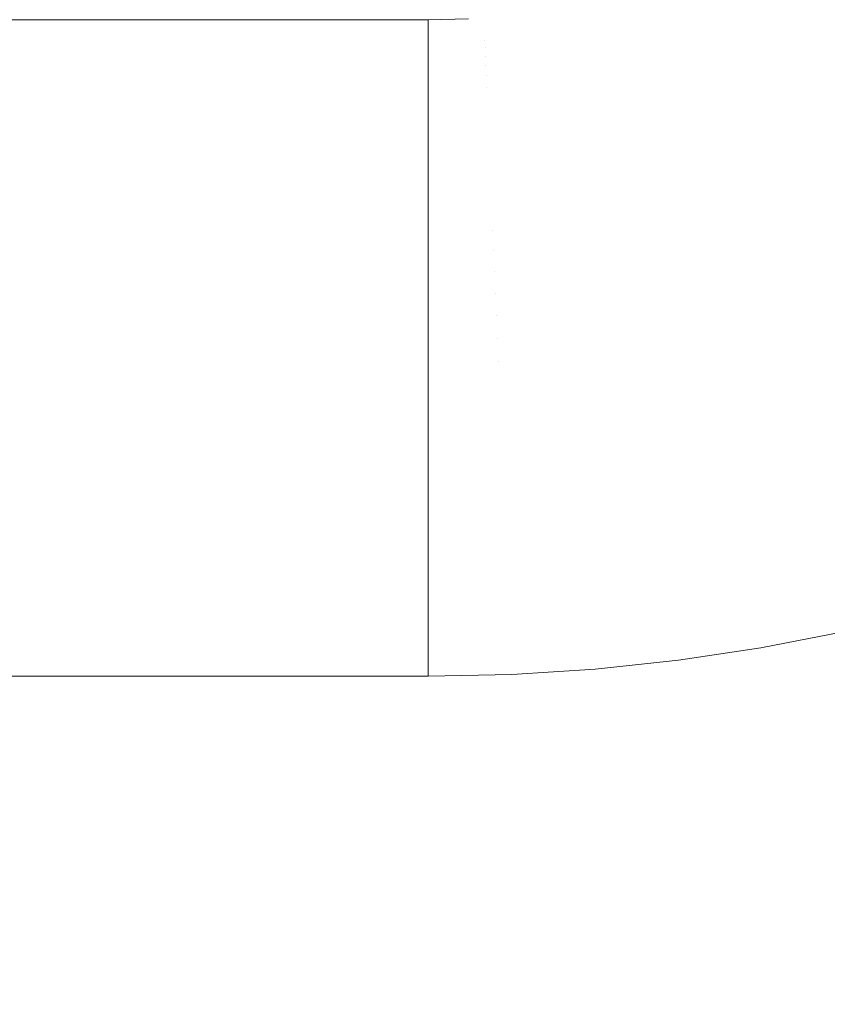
# Model space of a CAD drawing. Header units: centimetres. Extents: x -26 to 27.3, y -25.3 to -23.5.
# Tile 117 of 200: x 9.147 to 9.27, y -25.11 to -24.96. Entities that reach past the tile are written whole.
import ezdxf

# ---------------------------------------------------------------- set-up
doc = ezdxf.new("R2010")
doc.units = ezdxf.units.CM
doc.header["$LTSCALE"] = 2.54
doc.layers.add('Lucido design-1', color=7, linetype='Continuous')

# ---------------------------------------------------------------- blocks, each defined once
blk = doc.blocks.new('Gruppo-4-1')
at = {"color": 7, "linetype": 'Continuous', "lineweight": 9}
for points in [[(-25.89065, -23.55989, -349.28267), (-25.89065, -25.15989, -349.28267), (27.20935, -25.15989, -349.28267), (27.20935, -23.55989, -349.28267)], [(9.20935, -24.95989, -349.98267), (-7.89065, -24.95989, -349.98267), (-7.89065, -24.95989, -349.78267), (9.20935, -24.95989, -349.78267)]]:
    blk.add_3dface(points, dxfattribs=at)
for points, invisible_edges in [([(9.27002, -24.95797, -350.01984), (9.26155, -24.96037, -350.01984), (9.2612, -24.95899, -350.01607), (9.2696, -24.95661, -350.01607)], 15), ([(9.2522, -24.95869, -350.00838), (9.24372, -24.96033, -350.00838), (9.24356, -24.95938, -350.00448), (9.252, -24.95775, -350.00448)], 15), ([(9.2612, -24.95899, -350.01607), (9.2527, -24.96101, -350.01607), (9.25243, -24.95977, -350.01225), (9.26088, -24.95777, -350.01225)], 15), ([(9.27048, -24.95948, -350.02356), (9.26195, -24.9619, -350.02356), (9.26155, -24.96037, -350.01984), (9.27002, -24.95797, -350.01984)], 15), ([(-7.89065, -24.95991, -349.98464), (-7.89065, -24.95989, -349.98267), (9.20935, -24.95989, -349.98267), (9.20935, -24.95991, -349.98464)], 8), ([(9.20935, -24.95989, -349.78212), (9.20935, -24.95989, -349.78267), (-7.89065, -24.95989, -349.78267), (-7.89065, -24.95989, -349.78212)], 8), ([(9.20935, -24.95991, -349.98464), (9.20935, -24.96, -349.98703), (-7.89065, -24.96, -349.98703), (-7.89065, -24.95991, -349.98464)], 10), ([(9.21784, -24.95973, -349.98464), (9.20935, -24.95991, -349.98464), (9.20935, -24.95989, -349.98267), (9.2155, -24.95976, -349.98267)], 9), ([(9.20935, -24.96, -349.98703), (9.20935, -24.95991, -349.98464), (9.21784, -24.95973, -349.98464), (9.21785, -24.95989, -349.98863)], 14), ([(9.21785, -24.95989, -349.98863), (9.20935, -24.96007, -349.98863), (9.20935, -24.96, -349.98703)], 9), ([(9.20935, -24.96029, -349.99138), (9.20935, -24.96007, -349.98863), (9.21785, -24.95989, -349.98863), (9.21786, -24.9602, -349.99261)], 14), ([(9.22636, -24.95966, -349.99261), (9.21786, -24.9602, -349.99261), (9.21785, -24.95989, -349.98863), (9.22633, -24.95934, -349.98863)], 15), ([(9.2264, -24.96014, -349.99659), (9.21788, -24.96068, -349.99659), (9.21786, -24.9602, -349.99261), (9.22636, -24.95966, -349.99261)], 15), ([(9.23488, -24.95923, -349.99659), (9.2264, -24.96014, -349.99659), (9.22636, -24.95966, -349.99261), (9.23482, -24.95876, -349.99261)], 15), ([(9.23496, -24.95987, -350.00054), (9.22645, -24.96077, -350.00054), (9.2264, -24.96014, -349.99659), (9.23488, -24.95923, -349.99659)], 15), ([(9.23506, -24.96066, -350.00448), (9.22652, -24.96157, -350.00448), (9.22645, -24.96077, -350.00054), (9.23496, -24.95987, -350.00054)], 15), ([(9.24356, -24.95938, -350.00448), (9.23506, -24.96066, -350.00448), (9.23496, -24.95987, -350.00054), (9.24343, -24.9586, -350.00054)], 15), ([(9.24372, -24.96033, -350.00838), (9.23518, -24.9616, -350.00838), (9.23506, -24.96066, -350.00448), (9.24356, -24.95938, -350.00448)], 15), ([(9.25243, -24.95977, -350.01225), (9.24391, -24.96142, -350.01225), (9.24372, -24.96033, -350.00838), (9.2522, -24.95869, -350.00838)], 15), ([(9.2527, -24.96101, -350.01607), (9.24412, -24.96267, -350.01607), (9.24391, -24.96142, -350.01225), (9.25243, -24.95977, -350.01225)], 15), ([(9.26155, -24.96037, -350.01984), (9.253, -24.96241, -350.01984), (9.2527, -24.96101, -350.01607), (9.2612, -24.95899, -350.01607)], 15), ([(9.27098, -24.96113, -350.02722), (9.26239, -24.96357, -350.02722), (9.26195, -24.9619, -350.02356), (9.27048, -24.95948, -350.02356)], 15), ([(-7.89065, -24.96007, -349.98863), (-7.89065, -24.96, -349.98703), (9.20935, -24.96, -349.98703), (9.20935, -24.96007, -349.98863)], 10), ([(9.20935, -24.96007, -349.98863), (9.20935, -24.96029, -349.99138), (-7.89065, -24.96029, -349.99138), (-7.89065, -24.96007, -349.98863)], 10), ([(-7.89065, -24.96038, -349.99261), (-7.89065, -24.96029, -349.99138), (9.20935, -24.96029, -349.99138), (9.20935, -24.96038, -349.99261)], 10), ([(9.20935, -24.96038, -349.99261), (9.20935, -24.96076, -349.99572), (-7.89065, -24.96076, -349.99572), (-7.89065, -24.96038, -349.99261)], 10), ([(-7.89065, -24.96086, -349.99659), (-7.89065, -24.96076, -349.99572), (9.20935, -24.96076, -349.99572), (9.20935, -24.96086, -349.99659)], 10), ([(9.20935, -24.96086, -349.99659), (9.20935, -24.96142, -350.00003), (-7.89065, -24.96142, -350.00003), (-7.89065, -24.96086, -349.99659)], 10), ([(-7.89065, -24.9615, -350.00054), (-7.89065, -24.96142, -350.00003), (9.20935, -24.96142, -350.00003), (9.20935, -24.9615, -350.00054)], 10), ([(9.20935, -24.9615, -350.00054), (9.20935, -24.96226, -350.00431), (-7.89065, -24.96226, -350.00431), (-7.89065, -24.9615, -350.00054)], 10), ([(9.21786, -24.9602, -349.99261), (9.20935, -24.96038, -349.99261), (9.20935, -24.96029, -349.99138)], 9), ([(9.20935, -24.96076, -349.99572), (9.20935, -24.96038, -349.99261), (9.21786, -24.9602, -349.99261), (9.21788, -24.96068, -349.99659)], 14), ([(9.21788, -24.96068, -349.99659), (9.20935, -24.96086, -349.99659), (9.20935, -24.96076, -349.99572)], 9), ([(9.20935, -24.96142, -350.00003), (9.20935, -24.96086, -349.99659), (9.21788, -24.96068, -349.99659), (9.21791, -24.96132, -350.00054)], 14), ([(9.21791, -24.96132, -350.00054), (9.20935, -24.9615, -350.00054), (9.20935, -24.96142, -350.00003)], 9), ([(9.20935, -24.96226, -350.00431), (9.20935, -24.9615, -350.00054), (9.21791, -24.96132, -350.00054), (9.21794, -24.96211, -350.00448)], 14), ([(9.22645, -24.96077, -350.00054), (9.21791, -24.96132, -350.00054), (9.21788, -24.96068, -349.99659), (9.2264, -24.96014, -349.99659)], 15), ([(9.22652, -24.96157, -350.00448), (9.21794, -24.96211, -350.00448), (9.21791, -24.96132, -350.00054), (9.22645, -24.96077, -350.00054)], 15), ([(9.23518, -24.9616, -350.00838), (9.2266, -24.96252, -350.00838), (9.22652, -24.96157, -350.00448), (9.23506, -24.96066, -350.00448)], 15), ([(9.24391, -24.96142, -350.01225), (9.23532, -24.96271, -350.01225), (9.23518, -24.9616, -350.00838), (9.24372, -24.96033, -350.00838)], 15), ([(9.24412, -24.96267, -350.01607), (9.23549, -24.96397, -350.01607), (9.23532, -24.96271, -350.01225), (9.24391, -24.96142, -350.01225)], 15), ([(9.253, -24.96241, -350.01984), (9.24436, -24.96408, -350.01984), (9.24412, -24.96267, -350.01607), (9.2527, -24.96101, -350.01607)], 15), ([(9.26195, -24.9619, -350.02356), (9.25333, -24.96395, -350.02356), (9.253, -24.96241, -350.01984), (9.26155, -24.96037, -350.01984)], 15), ([(9.27153, -24.96293, -350.0308), (9.26286, -24.96538, -350.0308), (9.26239, -24.96357, -350.02722), (9.27098, -24.96113, -350.02722)], 15), ([(-7.89065, -24.9623, -350.00448), (-7.89065, -24.96226, -350.00431), (9.20935, -24.96226, -350.00431), (9.20935, -24.9623, -350.00448)], 10), ([(-7.89065, -24.96325, -350.00838), (-7.89065, -24.9623, -350.00448), (9.20935, -24.9623, -350.00448), (9.20935, -24.96325, -350.00838)], 10), ([(9.21794, -24.96211, -350.00448), (9.20935, -24.9623, -350.00448), (9.20935, -24.96226, -350.00431)], 9), ([(9.21798, -24.96307, -350.00838), (9.20935, -24.96325, -350.00838), (9.20935, -24.9623, -350.00448), (9.21794, -24.96211, -350.00448)], 13), ([(9.2266, -24.96252, -350.00838), (9.21798, -24.96307, -350.00838), (9.21794, -24.96211, -350.00448), (9.22652, -24.96157, -350.00448)], 15), ([(9.22669, -24.96363, -350.01225), (9.21803, -24.96418, -350.01225), (9.21798, -24.96307, -350.00838), (9.2266, -24.96252, -350.00838)], 15), ([(9.23532, -24.96271, -350.01225), (9.22669, -24.96363, -350.01225), (9.2266, -24.96252, -350.00838), (9.23518, -24.9616, -350.00838)], 15), ([(9.23549, -24.96397, -350.01607), (9.2268, -24.96489, -350.01607), (9.22669, -24.96363, -350.01225), (9.23532, -24.96271, -350.01225)], 15), ([(9.24436, -24.96408, -350.01984), (9.23567, -24.96538, -350.01984), (9.23549, -24.96397, -350.01607), (9.24412, -24.96267, -350.01607)], 15), ([(9.25333, -24.96395, -350.02356), (9.24463, -24.96563, -350.02356), (9.24436, -24.96408, -350.01984), (9.253, -24.96241, -350.01984)], 15), ([(9.26239, -24.96357, -350.02722), (9.25369, -24.96564, -350.02722), (9.25333, -24.96395, -350.02356), (9.26195, -24.9619, -350.02356)], 15), ([(9.27212, -24.96486, -350.03431), (9.26337, -24.96734, -350.03431), (9.26286, -24.96538, -350.0308), (9.27153, -24.96293, -350.0308)], 15), ([(9.20935, -24.96325, -350.00838), (9.20935, -24.9633, -350.00855), (-7.89065, -24.9633, -350.00855), (-7.89065, -24.96325, -350.00838)], 10), ([(-7.89065, -24.96436, -350.01225), (-7.89065, -24.9633, -350.00855), (9.20935, -24.9633, -350.00855), (9.20935, -24.96436, -350.01225)], 10), ([(9.20935, -24.96436, -350.01225), (9.20935, -24.96452, -350.01273), (-7.89065, -24.96452, -350.01273), (-7.89065, -24.96436, -350.01225)], 10), ([(9.21798, -24.96307, -350.00838), (9.21803, -24.96418, -350.01225), (9.20935, -24.96436, -350.01225), (9.20935, -24.9633, -350.00855)], 11), ([(9.20935, -24.9633, -350.00855), (9.20935, -24.96325, -350.00838), (9.21798, -24.96307, -350.00838)], 10), ([(9.21803, -24.96418, -350.01225), (9.21809, -24.96545, -350.01607), (9.20935, -24.96563, -350.01607), (9.20935, -24.96452, -350.01273)], 11), ([(9.20935, -24.96452, -350.01273), (9.20935, -24.96436, -350.01225), (9.21803, -24.96418, -350.01225)], 10), ([(9.2268, -24.96489, -350.01607), (9.21809, -24.96545, -350.01607), (9.21803, -24.96418, -350.01225), (9.22669, -24.96363, -350.01225)], 15), ([(9.23567, -24.96538, -350.01984), (9.22692, -24.96631, -350.01984), (9.2268, -24.96489, -350.01607), (9.23549, -24.96397, -350.01607)], 15), ([(9.24463, -24.96563, -350.02356), (9.23587, -24.96694, -350.02356), (9.23567, -24.96538, -350.01984), (9.24436, -24.96408, -350.01984)], 15), ([(9.25369, -24.96564, -350.02722), (9.24492, -24.96733, -350.02722), (9.24463, -24.96563, -350.02356), (9.25333, -24.96395, -350.02356)], 15), ([(9.26286, -24.96538, -350.0308), (9.25409, -24.96747, -350.0308), (9.25369, -24.96564, -350.02722), (9.26239, -24.96357, -350.02722)], 15), ([(-7.89065, -24.96563, -350.01607), (-7.89065, -24.96452, -350.01273), (9.20935, -24.96452, -350.01273), (9.20935, -24.96563, -350.01607)], 10), ([(9.20935, -24.96563, -350.01607), (9.20935, -24.96593, -350.01686), (-7.89065, -24.96593, -350.01686), (-7.89065, -24.96563, -350.01607)], 10), ([(-7.89065, -24.96706, -350.01984), (-7.89065, -24.96593, -350.01686), (9.20935, -24.96593, -350.01686), (9.20935, -24.96706, -350.01984)], 10), ([(9.21809, -24.96545, -350.01607), (9.21815, -24.96687, -350.01984), (9.20935, -24.96706, -350.01984), (9.20935, -24.96593, -350.01686)], 11), ([(9.20935, -24.96593, -350.01686), (9.20935, -24.96563, -350.01607), (9.21809, -24.96545, -350.01607)], 10), ([(9.22692, -24.96631, -350.01984), (9.21815, -24.96687, -350.01984), (9.21809, -24.96545, -350.01607), (9.2268, -24.96489, -350.01607)], 15), ([(9.23587, -24.96694, -350.02356), (9.22706, -24.96788, -350.02356), (9.22692, -24.96631, -350.01984), (9.23567, -24.96538, -350.01984)], 15), ([(9.24492, -24.96733, -350.02722), (9.23609, -24.96865, -350.02722), (9.23587, -24.96694, -350.02356), (9.24463, -24.96563, -350.02356)], 15), ([(9.25409, -24.96747, -350.0308), (9.24524, -24.96918, -350.0308), (9.24492, -24.96733, -350.02722), (9.25369, -24.96564, -350.02722)], 15), ([(9.26337, -24.96734, -350.03431), (9.25452, -24.96944, -350.03431), (9.25409, -24.96747, -350.0308), (9.26286, -24.96538, -350.0308)], 15), ([(9.27276, -24.96693, -350.03774), (9.26391, -24.96943, -350.03774), (9.26337, -24.96734, -350.03431), (9.27212, -24.96486, -350.03431)], 15), ([(9.20935, -24.96706, -350.01984), (9.20935, -24.96752, -350.02093), (-7.89065, -24.96752, -350.02093), (-7.89065, -24.96706, -350.01984)], 10), ([(9.21815, -24.96687, -350.01984), (9.21821, -24.96844, -350.02356), (9.20935, -24.96863, -350.02356), (9.20935, -24.96752, -350.02093)], 11), ([(9.20935, -24.96752, -350.02093), (9.20935, -24.96706, -350.01984), (9.21815, -24.96687, -350.01984)], 10), ([(9.22706, -24.96788, -350.02356), (9.21821, -24.96844, -350.02356), (9.21815, -24.96687, -350.01984), (9.22692, -24.96631, -350.01984)], 15), ([(9.23609, -24.96865, -350.02722), (9.2272, -24.9696, -350.02722), (9.22706, -24.96788, -350.02356), (9.23587, -24.96694, -350.02356)], 15), ([(9.24524, -24.96918, -350.0308), (9.23632, -24.97051, -350.0308), (9.23609, -24.96865, -350.02722), (9.24492, -24.96733, -350.02722)], 15), ([(9.25452, -24.96944, -350.03431), (9.24558, -24.97117, -350.03431), (9.24524, -24.96918, -350.0308), (9.25409, -24.96747, -350.0308)], 15), ([(9.26391, -24.96943, -350.03774), (9.25497, -24.97156, -350.03774), (9.25452, -24.96944, -350.03431), (9.26337, -24.96734, -350.03431)], 15), ([(9.27343, -24.96913, -350.04108), (9.26449, -24.97166, -350.04108), (9.26391, -24.96943, -350.03774), (9.27276, -24.96693, -350.03774)], 15), ([(-7.89065, -24.96863, -350.02356), (-7.89065, -24.96752, -350.02093), (9.20935, -24.96752, -350.02093), (9.20935, -24.96863, -350.02356)], 10), ([(9.20935, -24.96863, -350.02356), (9.20935, -24.96927, -350.02492), (-7.89065, -24.96927, -350.02492), (-7.89065, -24.96863, -350.02356)], 10), ([(9.21821, -24.96844, -350.02356), (9.21829, -24.97017, -350.02722), (9.20935, -24.97036, -350.02722), (9.20935, -24.96927, -350.02492)], 11), ([(9.20935, -24.96927, -350.02492), (9.20935, -24.96863, -350.02356), (9.21821, -24.96844, -350.02356)], 10), ([(9.2272, -24.9696, -350.02722), (9.21829, -24.97017, -350.02722), (9.21821, -24.96844, -350.02356), (9.22706, -24.96788, -350.02356)], 15), ([(9.23632, -24.97051, -350.0308), (9.22736, -24.97147, -350.0308), (9.2272, -24.9696, -350.02722), (9.23609, -24.96865, -350.02722)], 15), ([(-7.89065, -24.97036, -350.02722), (-7.89065, -24.96927, -350.02492), (9.20935, -24.96927, -350.02492), (9.20935, -24.97036, -350.02722)], 10), ([(9.20935, -24.97036, -350.02722), (9.20935, -24.9712, -350.02883), (-7.89065, -24.9712, -350.02883), (-7.89065, -24.97036, -350.02722)], 10), ([(9.21829, -24.97017, -350.02722), (9.21837, -24.97204, -350.0308), (9.20935, -24.97223, -350.0308), (9.20935, -24.9712, -350.02883)], 11), ([(9.20935, -24.9712, -350.02883), (9.20935, -24.97036, -350.02722), (9.21829, -24.97017, -350.02722)], 10), ([(9.22736, -24.97147, -350.0308), (9.21837, -24.97204, -350.0308), (9.21829, -24.97017, -350.02722), (9.2272, -24.9696, -350.02722)], 15), ([(9.24558, -24.97117, -350.03431), (9.23658, -24.97252, -350.03431), (9.23632, -24.97051, -350.0308), (9.24524, -24.96918, -350.0308)], 15), ([(9.25497, -24.97156, -350.03774), (9.24595, -24.97331, -350.03774), (9.24558, -24.97117, -350.03431), (9.25452, -24.96944, -350.03431)], 15), ([(9.26449, -24.97166, -350.04108), (9.25546, -24.97381, -350.04108), (9.25497, -24.97156, -350.03774), (9.26391, -24.96943, -350.03774)], 15), ([(9.27416, -24.9715, -350.04438), (9.26512, -24.97406, -350.04438), (9.26449, -24.97166, -350.04108), (9.27343, -24.96913, -350.04108)], 15), ([(-7.89065, -24.97223, -350.0308), (-7.89065, -24.9712, -350.02883), (9.20935, -24.9712, -350.02883), (9.20935, -24.97223, -350.0308)], 10), ([(9.22753, -24.97348, -350.03431), (9.21845, -24.97406, -350.03431), (9.21837, -24.97204, -350.0308), (9.22736, -24.97147, -350.0308)], 15), ([(9.23658, -24.97252, -350.03431), (9.22753, -24.97348, -350.03431), (9.22736, -24.97147, -350.0308), (9.23632, -24.97051, -350.0308)], 15), ([(9.24595, -24.97331, -350.03774), (9.23686, -24.97467, -350.03774), (9.23658, -24.97252, -350.03431), (9.24558, -24.97117, -350.03431)], 15), ([(9.25546, -24.97381, -350.04108), (9.24634, -24.97558, -350.04108), (9.24595, -24.97331, -350.03774), (9.25497, -24.97156, -350.03774)], 15), ([(9.26512, -24.97406, -350.04438), (9.25598, -24.97623, -350.04438), (9.25546, -24.97381, -350.04108), (9.26449, -24.97166, -350.04108)], 15), ([(9.27491, -24.97396, -350.04753), (9.26577, -24.97655, -350.04753), (9.26512, -24.97406, -350.04438), (9.27416, -24.9715, -350.04438)], 15), ([(9.20935, -24.97223, -350.0308), (9.20935, -24.9733, -350.03266), (-7.89065, -24.9733, -350.03266), (-7.89065, -24.97223, -350.0308)], 10), ([(-7.89065, -24.97426, -350.03431), (-7.89065, -24.9733, -350.03266), (9.20935, -24.9733, -350.03266), (9.20935, -24.97426, -350.03431)], 10), ([(9.20935, -24.9733, -350.03266), (9.20935, -24.97223, -350.0308), (9.21837, -24.97204, -350.0308), (9.21845, -24.97406, -350.03431)], 14), ([(9.21845, -24.97406, -350.03431), (9.20935, -24.97426, -350.03431), (9.20935, -24.9733, -350.03266)], 9), ([(9.22772, -24.97564, -350.03774), (9.21854, -24.97623, -350.03774), (9.21845, -24.97406, -350.03431), (9.22753, -24.97348, -350.03431)], 15), ([(9.23686, -24.97467, -350.03774), (9.22772, -24.97564, -350.03774), (9.22753, -24.97348, -350.03431), (9.23658, -24.97252, -350.03431)], 15), ([(9.24634, -24.97558, -350.04108), (9.23715, -24.97695, -350.04108), (9.23686, -24.97467, -350.03774), (9.24595, -24.97331, -350.03774)], 15), ([(9.20935, -24.97426, -350.03431), (9.20935, -24.97557, -350.03639), (-7.89065, -24.97557, -350.03639), (-7.89065, -24.97426, -350.03431)], 10), ([(9.20935, -24.97557, -350.03639), (9.20935, -24.97426, -350.03431), (9.21845, -24.97406, -350.03431), (9.21854, -24.97623, -350.03774)], 14), ([(9.23715, -24.97695, -350.04108), (9.22791, -24.97794, -350.04108), (9.22772, -24.97564, -350.03774), (9.23686, -24.97467, -350.03774)], 15), ([(9.25598, -24.97623, -350.04438), (9.24676, -24.97802, -350.04438), (9.24634, -24.97558, -350.04108), (9.25546, -24.97381, -350.04108)], 15), ([(9.26577, -24.97655, -350.04753), (9.25652, -24.97875, -350.04753), (9.25598, -24.97623, -350.04438), (9.26512, -24.97406, -350.04438)], 15), ([(9.2757, -24.97655, -350.05057), (9.26645, -24.97917, -350.05057), (9.26577, -24.97655, -350.04753), (9.27491, -24.97396, -350.04753)], 15), ([(-7.89065, -24.97642, -350.03774), (-7.89065, -24.97557, -350.03639), (9.20935, -24.97557, -350.03639), (9.20935, -24.97642, -350.03774)], 10), ([(9.20935, -24.97642, -350.03774), (9.20935, -24.97799, -350.04001), (-7.89065, -24.97799, -350.04001), (-7.89065, -24.97642, -350.03774)], 10), ([(9.21854, -24.97623, -350.03774), (9.20935, -24.97642, -350.03774), (9.20935, -24.97557, -350.03639)], 9), ([(9.20935, -24.97799, -350.04001), (9.20935, -24.97642, -350.03774), (9.21854, -24.97623, -350.03774), (9.21864, -24.97853, -350.04108)], 14), ([(9.22791, -24.97794, -350.04108), (9.21864, -24.97853, -350.04108), (9.21854, -24.97623, -350.03774), (9.22772, -24.97564, -350.03774)], 15), ([(9.24676, -24.97802, -350.04438), (9.23746, -24.97941, -350.04438), (9.23715, -24.97695, -350.04108), (9.24634, -24.97558, -350.04108)], 15), ([(9.25652, -24.97875, -350.04753), (9.24719, -24.98056, -350.04753), (9.24676, -24.97802, -350.04438), (9.25598, -24.97623, -350.04438)], 15), ([(-7.89065, -24.97872, -350.04108), (-7.89065, -24.97799, -350.04001), (9.20935, -24.97799, -350.04001), (9.20935, -24.97872, -350.04108)], 10), ([(9.21864, -24.97853, -350.04108), (9.20935, -24.97872, -350.04108), (9.20935, -24.97799, -350.04001)], 9), ([(9.22812, -24.9804, -350.04438), (9.21875, -24.981, -350.04438), (9.21864, -24.97853, -350.04108), (9.22791, -24.97794, -350.04108)], 15), ([(9.23746, -24.97941, -350.04438), (9.22812, -24.9804, -350.04438), (9.22791, -24.97794, -350.04108), (9.23715, -24.97695, -350.04108)], 15), ([(9.26645, -24.97917, -350.05057), (9.25709, -24.98139, -350.05057), (9.25652, -24.97875, -350.04753), (9.26577, -24.97655, -350.04753)], 15), ([(9.27653, -24.97925, -350.05351), (9.26716, -24.9819, -350.05351), (9.26645, -24.97917, -350.05057), (9.2757, -24.97655, -350.05057)], 15), ([(9.20935, -24.97872, -350.04108), (9.20935, -24.98057, -350.04353), (-7.89065, -24.98057, -350.04353), (-7.89065, -24.97872, -350.04108)], 10), ([(9.20935, -24.98057, -350.04353), (9.20935, -24.97872, -350.04108), (9.21864, -24.97853, -350.04108), (9.21875, -24.981, -350.04438)], 14), ([(9.23779, -24.98196, -350.04753), (9.22834, -24.98297, -350.04753), (9.22812, -24.9804, -350.04438), (9.23746, -24.97941, -350.04438)], 15), ([(9.24719, -24.98056, -350.04753), (9.23779, -24.98196, -350.04753), (9.23746, -24.97941, -350.04438), (9.24676, -24.97802, -350.04438)], 15), ([(9.25709, -24.98139, -350.05057), (9.24765, -24.98322, -350.05057), (9.24719, -24.98056, -350.04753), (9.25652, -24.97875, -350.04753)], 15), ([(9.26716, -24.9819, -350.05351), (9.25769, -24.98416, -350.05351), (9.25709, -24.98139, -350.05057), (9.26645, -24.97917, -350.05057)], 15), ([(9.2774, -24.98207, -350.05633), (9.2679, -24.98476, -350.05633), (9.26716, -24.9819, -350.05351), (9.27653, -24.97925, -350.05351)], 15), ([(-7.89065, -24.9812, -350.04438), (-7.89065, -24.98057, -350.04353), (9.20935, -24.98057, -350.04353), (9.20935, -24.9812, -350.04438)], 10), ([(9.21875, -24.981, -350.04438), (9.20935, -24.9812, -350.04438), (9.20935, -24.98057, -350.04353)], 9), ([(9.22834, -24.98297, -350.04753), (9.21886, -24.98357, -350.04753), (9.21875, -24.981, -350.04438), (9.22812, -24.9804, -350.04438)], 15), ([(9.24765, -24.98322, -350.05057), (9.23813, -24.98464, -350.05057), (9.23779, -24.98196, -350.04753), (9.24719, -24.98056, -350.04753)], 15), ([(9.20935, -24.9812, -350.04438), (9.20935, -24.98329, -350.04694), (-7.89065, -24.98329, -350.04694), (-7.89065, -24.9812, -350.04438)], 10), ([(9.20935, -24.98329, -350.04694), (9.20935, -24.9812, -350.04438), (9.21875, -24.981, -350.04438), (9.21886, -24.98357, -350.04753)], 14), ([(9.23813, -24.98464, -350.05057), (9.22857, -24.98566, -350.05057), (9.22834, -24.98297, -350.04753), (9.23779, -24.98196, -350.04753)], 15), ([(9.25769, -24.98416, -350.05351), (9.24813, -24.98601, -350.05351), (9.24765, -24.98322, -350.05057), (9.25709, -24.98139, -350.05057)], 15), ([(9.2679, -24.98476, -350.05633), (9.25831, -24.98704, -350.05633), (9.25769, -24.98416, -350.05351), (9.26716, -24.9819, -350.05351)], 15), ([(9.27829, -24.985, -350.05903), (9.26868, -24.98772, -350.05903), (9.2679, -24.98476, -350.05633), (9.2774, -24.98207, -350.05633)], 15), ([(-7.89065, -24.98378, -350.04753), (-7.89065, -24.98329, -350.04694), (9.20935, -24.98329, -350.04694), (9.20935, -24.98378, -350.04753)], 10), ([(9.20935, -24.98378, -350.04753), (9.20935, -24.98617, -350.05022), (-7.89065, -24.98617, -350.05022), (-7.89065, -24.98378, -350.04753)], 10), ([(9.21886, -24.98357, -350.04753), (9.20935, -24.98378, -350.04753), (9.20935, -24.98329, -350.04694)], 9), ([(9.20935, -24.98617, -350.05022), (9.20935, -24.98378, -350.04753), (9.21886, -24.98357, -350.04753), (9.21897, -24.98628, -350.05057)], 14), ([(9.22857, -24.98566, -350.05057), (9.21897, -24.98628, -350.05057), (9.21886, -24.98357, -350.04753), (9.22834, -24.98297, -350.04753)], 15), ([(9.24813, -24.98601, -350.05351), (9.23849, -24.98745, -350.05351), (9.23813, -24.98464, -350.05057), (9.24765, -24.98322, -350.05057)], 15), ([(9.23849, -24.98745, -350.05351), (9.22881, -24.98848, -350.05351), (9.22857, -24.98566, -350.05057), (9.23813, -24.98464, -350.05057)], 15), ([(9.25831, -24.98704, -350.05633), (9.24862, -24.98891, -350.05633), (9.24813, -24.98601, -350.05351), (9.25769, -24.98416, -350.05351)], 15), ([(9.26868, -24.98772, -350.05903), (9.25895, -24.99003, -350.05903), (9.25831, -24.98704, -350.05633), (9.2679, -24.98476, -350.05633)], 15), ([(9.27922, -24.98803, -350.0616), (9.26948, -24.99079, -350.0616), (9.26868, -24.98772, -350.05903), (9.27829, -24.985, -350.05903)], 15), ([(-7.89065, -24.98648, -350.05057), (-7.89065, -24.98617, -350.05022), (9.20935, -24.98617, -350.05022), (9.20935, -24.98648, -350.05057)], 10), ([(9.20935, -24.98648, -350.05057), (9.20935, -24.98918, -350.05337), (-7.89065, -24.98918, -350.05337), (-7.89065, -24.98648, -350.05057)], 10), ([(9.21897, -24.98628, -350.05057), (9.20935, -24.98648, -350.05057), (9.20935, -24.98617, -350.05022)], 9), ([(9.20935, -24.98918, -350.05337), (9.20935, -24.98648, -350.05057), (9.21897, -24.98628, -350.05057), (9.21909, -24.9891, -350.05351)], 14), ([(9.22881, -24.98848, -350.05351), (9.21909, -24.9891, -350.05351), (9.21897, -24.98628, -350.05057), (9.22857, -24.98566, -350.05057)], 15), ([(9.24862, -24.98891, -350.05633), (9.23887, -24.99037, -350.05633), (9.23849, -24.98745, -350.05351), (9.24813, -24.98601, -350.05351)], 15), ([(9.22906, -24.99142, -350.05633), (9.21921, -24.99205, -350.05633), (9.21909, -24.9891, -350.05351), (9.22881, -24.98848, -350.05351)], 15), ([(9.23887, -24.99037, -350.05633), (9.22906, -24.99142, -350.05633), (9.22881, -24.98848, -350.05351), (9.23849, -24.98745, -350.05351)], 15), ([(9.25895, -24.99003, -350.05903), (9.24914, -24.99193, -350.05903), (9.24862, -24.98891, -350.05633), (9.25831, -24.98704, -350.05633)], 15), ([(9.26948, -24.99079, -350.0616), (9.25962, -24.99314, -350.0616), (9.25895, -24.99003, -350.05903), (9.26868, -24.98772, -350.05903)], 15), ([(9.28018, -24.99117, -350.06405), (9.2703, -24.99397, -350.06405), (9.26948, -24.99079, -350.0616), (9.27922, -24.98803, -350.0616)], 15), ([(-7.89065, -24.98931, -350.05351), (-7.89065, -24.98918, -350.05337), (9.20935, -24.98918, -350.05337), (9.20935, -24.98931, -350.05351)], 10), ([(9.20935, -24.98931, -350.05351), (9.20935, -24.99225, -350.05633), (-7.89065, -24.99225, -350.05633), (-7.89065, -24.98931, -350.05351)], 10), ([(9.21909, -24.9891, -350.05351), (9.20935, -24.98931, -350.05351), (9.20935, -24.98918, -350.05337)], 9), ([(9.21921, -24.99205, -350.05633), (9.20935, -24.99225, -350.05633), (9.20935, -24.98931, -350.05351), (9.21909, -24.9891, -350.05351)], 13), ([(9.24914, -24.99193, -350.05903), (9.23926, -24.99341, -350.05903), (9.23887, -24.99037, -350.05633), (9.24862, -24.98891, -350.05633)], 15), ([(9.22932, -24.99447, -350.05903), (9.21934, -24.99511, -350.05903), (9.21921, -24.99205, -350.05633), (9.22906, -24.99142, -350.05633)], 15), ([(9.23926, -24.99341, -350.05903), (9.22932, -24.99447, -350.05903), (9.22906, -24.99142, -350.05633), (9.23887, -24.99037, -350.05633)], 15), ([(9.25962, -24.99314, -350.0616), (9.24968, -24.99506, -350.0616), (9.24914, -24.99193, -350.05903), (9.25895, -24.99003, -350.05903)], 15), ([(9.2703, -24.99397, -350.06405), (9.26031, -24.99634, -350.06405), (9.25962, -24.99314, -350.0616), (9.26948, -24.99079, -350.0616)], 15), ([(9.20935, -24.99225, -350.05633), (9.20935, -24.99233, -350.05639), (-7.89065, -24.99233, -350.05639), (-7.89065, -24.99225, -350.05633)], 10), ([(-7.89065, -24.99532, -350.05903), (-7.89065, -24.99233, -350.05639), (9.20935, -24.99233, -350.05639), (9.20935, -24.99532, -350.05903)], 10), ([(9.21921, -24.99205, -350.05633), (9.21934, -24.99511, -350.05903), (9.20935, -24.99532, -350.05903), (9.20935, -24.99233, -350.05639)], 11), ([(9.20935, -24.99233, -350.05639), (9.20935, -24.99225, -350.05633), (9.21921, -24.99205, -350.05633)], 10), ([(9.24968, -24.99506, -350.0616), (9.23966, -24.99656, -350.0616), (9.23926, -24.99341, -350.05903), (9.24914, -24.99193, -350.05903)], 15), ([(9.22959, -24.99763, -350.0616), (9.21948, -24.99828, -350.0616), (9.21934, -24.99511, -350.05903), (9.22932, -24.99447, -350.05903)], 15), ([(9.23966, -24.99656, -350.0616), (9.22959, -24.99763, -350.0616), (9.22932, -24.99447, -350.05903), (9.23926, -24.99341, -350.05903)], 15), ([(9.26031, -24.99634, -350.06405), (9.25023, -24.99829, -350.06405), (9.24968, -24.99506, -350.0616), (9.25962, -24.99314, -350.0616)], 15), ([(9.27115, -24.99724, -350.06636), (9.26103, -24.99965, -350.06636), (9.26031, -24.99634, -350.06405), (9.2703, -24.99397, -350.06405)], 15), ([(9.20935, -24.99532, -350.05903), (9.20935, -24.99561, -350.05927), (-7.89065, -24.99561, -350.05927), (-7.89065, -24.99532, -350.05903)], 10), ([(-7.89065, -24.99849, -350.0616), (-7.89065, -24.99561, -350.05927), (9.20935, -24.99561, -350.05927), (9.20935, -24.99849, -350.0616)], 10), ([(9.21934, -24.99511, -350.05903), (9.21948, -24.99828, -350.0616), (9.20935, -24.99849, -350.0616), (9.20935, -24.99561, -350.05927)], 11), ([(9.20935, -24.99561, -350.05927), (9.20935, -24.99532, -350.05903), (9.21934, -24.99511, -350.05903)], 10), ([(9.25023, -24.99829, -350.06405), (9.24008, -24.99981, -350.06405), (9.23966, -24.99656, -350.0616), (9.24968, -24.99506, -350.0616)], 15), ([(9.24008, -24.99981, -350.06405), (9.22987, -25.0009, -350.06405), (9.22959, -24.99763, -350.0616), (9.23966, -24.99656, -350.0616)], 15), ([(9.26103, -24.99965, -350.06636), (9.2508, -25.00162, -350.06636), (9.25023, -24.99829, -350.06405), (9.26031, -24.99634, -350.06405)], 15), ([(9.27203, -25.0006, -350.06853), (9.26176, -25.00304, -350.06853), (9.26103, -24.99965, -350.06636), (9.27115, -24.99724, -350.06636)], 15), ([(9.20935, -24.99849, -350.0616), (9.20935, -24.99902, -350.06199), (-7.89065, -24.99902, -350.06199), (-7.89065, -24.99849, -350.0616)], 10), ([(9.21948, -24.99828, -350.0616), (9.21962, -25.00155, -350.06405), (9.20935, -25.00177, -350.06405), (9.20935, -24.99902, -350.06199)], 11), ([(9.20935, -24.99902, -350.06199), (9.20935, -24.99849, -350.0616), (9.21948, -24.99828, -350.0616)], 10), ([(9.22987, -25.0009, -350.06405), (9.21962, -25.00155, -350.06405), (9.21948, -24.99828, -350.0616), (9.22959, -24.99763, -350.0616)], 15), ([(9.2508, -25.00162, -350.06636), (9.24051, -25.00317, -350.06636), (9.24008, -24.99981, -350.06405), (9.25023, -24.99829, -350.06405)], 15), ([(-7.89065, -25.00177, -350.06405), (-7.89065, -24.99902, -350.06199), (9.20935, -24.99902, -350.06199), (9.20935, -25.00177, -350.06405)], 10), ([(9.24051, -25.00317, -350.06636), (9.23015, -25.00427, -350.06636), (9.22987, -25.0009, -350.06405), (9.24008, -24.99981, -350.06405)], 15), ([(9.26176, -25.00304, -350.06853), (9.25139, -25.00505, -350.06853), (9.2508, -25.00162, -350.06636), (9.26103, -24.99965, -350.06636)], 15), ([(9.20935, -25.00177, -350.06405), (9.20935, -25.00254, -350.06457), (-7.89065, -25.00254, -350.06457), (-7.89065, -25.00177, -350.06405)], 10), ([(9.21962, -25.00155, -350.06405), (9.21976, -25.00493, -350.06636), (9.20935, -25.00515, -350.06636), (9.20935, -25.00254, -350.06457)], 11), ([(9.20935, -25.00254, -350.06457), (9.20935, -25.00177, -350.06405), (9.21962, -25.00155, -350.06405)], 10), ([(9.23015, -25.00427, -350.06636), (9.21976, -25.00493, -350.06636), (9.21962, -25.00155, -350.06405), (9.22987, -25.0009, -350.06405)], 15), ([(9.25139, -25.00505, -350.06853), (9.24095, -25.00661, -350.06853), (9.24051, -25.00317, -350.06636), (9.2508, -25.00162, -350.06636)], 15), ([(9.27293, -25.00405, -350.07056), (9.26251, -25.00653, -350.07056), (9.26176, -25.00304, -350.06853), (9.27203, -25.0006, -350.06853)], 15), ([(-7.89065, -25.00515, -350.06636), (-7.89065, -25.00254, -350.06457), (9.20935, -25.00254, -350.06457), (9.20935, -25.00515, -350.06636)], 10), ([(9.24095, -25.00661, -350.06853), (9.23045, -25.00773, -350.06853), (9.23015, -25.00427, -350.06636), (9.24051, -25.00317, -350.06636)], 15), ([(9.26251, -25.00653, -350.07056), (9.25199, -25.00856, -350.07056), (9.25139, -25.00505, -350.06853), (9.26176, -25.00304, -350.06853)], 15), ([(9.21976, -25.00493, -350.06636), (9.21991, -25.0084, -350.06853), (9.20935, -25.00863, -350.06853), (9.20935, -25.00617, -350.06699)], 11), ([(9.20935, -25.00617, -350.06699), (9.20935, -25.00515, -350.06636), (9.21976, -25.00493, -350.06636)], 10), ([(9.23045, -25.00773, -350.06853), (9.21991, -25.0084, -350.06853), (9.21976, -25.00493, -350.06636), (9.23015, -25.00427, -350.06636)], 15), ([(9.27385, -25.00758, -350.07244), (9.26328, -25.01009, -350.07244), (9.26251, -25.00653, -350.07056), (9.27293, -25.00405, -350.07056)], 15), ([(9.20935, -25.00515, -350.06636), (9.20935, -25.00617, -350.06699), (-7.89065, -25.00617, -350.06699), (-7.89065, -25.00515, -350.06636)], 10), ([(-7.89065, -25.00863, -350.06853), (-7.89065, -25.00617, -350.06699), (9.20935, -25.00617, -350.06699), (9.20935, -25.00863, -350.06853)], 10), ([(9.25199, -25.00856, -350.07056), (9.2414, -25.01015, -350.07056), (9.24095, -25.00661, -350.06853), (9.25139, -25.00505, -350.06853)], 15), ([(9.23075, -25.01128, -350.07056), (9.22006, -25.01196, -350.07056), (9.21991, -25.0084, -350.06853), (9.23045, -25.00773, -350.06853)], 15), ([(9.2414, -25.01015, -350.07056), (9.23075, -25.01128, -350.07056), (9.23045, -25.00773, -350.06853), (9.24095, -25.00661, -350.06853)], 15), ([(9.26328, -25.01009, -350.07244), (9.25261, -25.01216, -350.07244), (9.25199, -25.00856, -350.07056), (9.26251, -25.00653, -350.07056)], 15), ([(9.27479, -25.01119, -350.07418), (9.26406, -25.01374, -350.07418), (9.26328, -25.01009, -350.07244), (9.27385, -25.00758, -350.07244)], 15), ([(9.20935, -25.00863, -350.06853), (9.20935, -25.0099, -350.06925), (-7.89065, -25.0099, -350.06925), (-7.89065, -25.00863, -350.06853)], 10), ([(9.21991, -25.0084, -350.06853), (9.22006, -25.01196, -350.07056), (9.20935, -25.01219, -350.07056), (9.20935, -25.0099, -350.06925)], 11), ([(9.20935, -25.0099, -350.06925), (9.20935, -25.00863, -350.06853), (9.21991, -25.0084, -350.06853)], 10), ([(9.25261, -25.01216, -350.07244), (9.24186, -25.01377, -350.07244), (9.2414, -25.01015, -350.07056), (9.25199, -25.00856, -350.07056)], 15), ([(-7.89065, -25.01219, -350.07056), (-7.89065, -25.0099, -350.06925), (9.20935, -25.0099, -350.06925), (9.20935, -25.01219, -350.07056)], 10), ([(9.24186, -25.01377, -350.07244), (9.23106, -25.01492, -350.07244), (9.23075, -25.01128, -350.07056), (9.2414, -25.01015, -350.07056)], 15), ([(9.26406, -25.01374, -350.07418), (9.25324, -25.01583, -350.07418), (9.25261, -25.01216, -350.07244), (9.26328, -25.01009, -350.07244)], 15), ([(9.20935, -25.01219, -350.07056), (9.20935, -25.01372, -350.07135), (-7.89065, -25.01372, -350.07135), (-7.89065, -25.01219, -350.07056)], 10), ([(9.22006, -25.01196, -350.07056), (9.22022, -25.01561, -350.07244), (9.20935, -25.01584, -350.07244), (9.20935, -25.01372, -350.07135)], 11), ([(9.20935, -25.01372, -350.07135), (9.20935, -25.01219, -350.07056), (9.22006, -25.01196, -350.07056)], 10), ([(9.23106, -25.01492, -350.07244), (9.22022, -25.01561, -350.07244), (9.22006, -25.01196, -350.07056), (9.23075, -25.01128, -350.07056)], 15), ([(9.25324, -25.01583, -350.07418), (9.24234, -25.01746, -350.07418), (9.24186, -25.01377, -350.07244), (9.25261, -25.01216, -350.07244)], 15), ([(9.27574, -25.01486, -350.07576), (9.26486, -25.01745, -350.07576), (9.26406, -25.01374, -350.07418), (9.27479, -25.01119, -350.07418)], 15), ([(-7.89065, -25.01584, -350.07244), (-7.89065, -25.01372, -350.07135), (9.20935, -25.01372, -350.07135), (9.20935, -25.01584, -350.07244)], 10), ([(9.24234, -25.01746, -350.07418), (9.23138, -25.01863, -350.07418), (9.23106, -25.01492, -350.07244), (9.24186, -25.01377, -350.07244)], 15), ([(9.26486, -25.01745, -350.07576), (9.25388, -25.01957, -350.07576), (9.25324, -25.01583, -350.07418), (9.26406, -25.01374, -350.07418)], 15), ([(9.23138, -25.01863, -350.07418), (9.22037, -25.01933, -350.07418), (9.22022, -25.01561, -350.07244), (9.23106, -25.01492, -350.07244)], 15), ([(9.27672, -25.0186, -350.07718), (9.26567, -25.02122, -350.07718), (9.26486, -25.01745, -350.07576), (9.27574, -25.01486, -350.07576)], 15), ([(9.20935, -25.01584, -350.07244), (9.20935, -25.01764, -350.07328), (-7.89065, -25.01764, -350.07328), (-7.89065, -25.01584, -350.07244)], 10), ([(9.20935, -25.01764, -350.07328), (9.20935, -25.01584, -350.07244), (9.22022, -25.01561, -350.07244), (9.22037, -25.01933, -350.07418)], 14), ([(9.25388, -25.01957, -350.07576), (9.24282, -25.02123, -350.07576), (9.24234, -25.01746, -350.07418), (9.25324, -25.01583, -350.07418)], 15), ([(-7.89065, -25.01956, -350.07418), (-7.89065, -25.01764, -350.07328), (9.20935, -25.01764, -350.07328), (9.20935, -25.01956, -350.07418)], 10), ([(9.22037, -25.01933, -350.07418), (9.20935, -25.01956, -350.07418), (9.20935, -25.01764, -350.07328)], 9), ([(9.24282, -25.02123, -350.07576), (9.2317, -25.02241, -350.07576), (9.23138, -25.01863, -350.07418), (9.24234, -25.01746, -350.07418)], 15), ([(9.26567, -25.02122, -350.07718), (9.25453, -25.02338, -350.07718), (9.25388, -25.01957, -350.07576), (9.26486, -25.01745, -350.07576)], 15), ([(9.20935, -25.01956, -350.07418), (9.20935, -25.02163, -350.07504), (-7.89065, -25.02163, -350.07504), (-7.89065, -25.01956, -350.07418)], 10), ([(9.20935, -25.02163, -350.07504), (9.20935, -25.01956, -350.07418), (9.22037, -25.01933, -350.07418), (9.22054, -25.02312, -350.07576)], 14), ([(9.2317, -25.02241, -350.07576), (9.22054, -25.02312, -350.07576), (9.22037, -25.01933, -350.07418), (9.23138, -25.01863, -350.07418)], 15), ([(9.25453, -25.02338, -350.07718), (9.24331, -25.02506, -350.07718), (9.24282, -25.02123, -350.07576), (9.25388, -25.01957, -350.07576)], 15), ([(9.2777, -25.02239, -350.07845), (9.2665, -25.02506, -350.07845), (9.26567, -25.02122, -350.07718), (9.27672, -25.0186, -350.07718)], 15), ([(9.24331, -25.02506, -350.07718), (9.23202, -25.02626, -350.07718), (9.2317, -25.02241, -350.07576), (9.24282, -25.02123, -350.07576)], 15), ([(9.2665, -25.02506, -350.07845), (9.2552, -25.02724, -350.07845), (9.25453, -25.02338, -350.07718), (9.26567, -25.02122, -350.07718)], 15), ([(-7.89065, -25.02336, -350.07576), (-7.89065, -25.02163, -350.07504), (9.20935, -25.02163, -350.07504), (9.20935, -25.02336, -350.07576)], 10), ([(9.22054, -25.02312, -350.07576), (9.20935, -25.02336, -350.07576), (9.20935, -25.02163, -350.07504)], 9), ([(9.23202, -25.02626, -350.07718), (9.2207, -25.02698, -350.07718), (9.22054, -25.02312, -350.07576), (9.2317, -25.02241, -350.07576)], 15), ([(9.2787, -25.02624, -350.07955), (9.26734, -25.02894, -350.07955), (9.2665, -25.02506, -350.07845), (9.2777, -25.02239, -350.07845)], 15), ([(9.20935, -25.02336, -350.07576), (9.20935, -25.02569, -350.07662), (-7.89065, -25.02569, -350.07662), (-7.89065, -25.02336, -350.07576)], 10), ([(9.20935, -25.02569, -350.07662), (9.20935, -25.02336, -350.07576), (9.22054, -25.02312, -350.07576), (9.2207, -25.02698, -350.07718)], 14), ([(9.2552, -25.02724, -350.07845), (9.24381, -25.02895, -350.07845), (9.24331, -25.02506, -350.07718), (9.25453, -25.02338, -350.07718)], 15), ([(-7.89065, -25.02722, -350.07718), (-7.89065, -25.02569, -350.07662), (9.20935, -25.02569, -350.07662), (9.20935, -25.02722, -350.07718)], 10), ([(9.2207, -25.02698, -350.07718), (9.20935, -25.02722, -350.07718), (9.20935, -25.02569, -350.07662)], 9), ([(9.24381, -25.02895, -350.07845), (9.23236, -25.03017, -350.07845), (9.23202, -25.02626, -350.07718), (9.24331, -25.02506, -350.07718)], 15), ([(9.26734, -25.02894, -350.07955), (9.25587, -25.03116, -350.07955), (9.2552, -25.02724, -350.07845), (9.2665, -25.02506, -350.07845)], 15), ([(9.20935, -25.02722, -350.07718), (9.20935, -25.02982, -350.07802), (-7.89065, -25.02982, -350.07802), (-7.89065, -25.02722, -350.07718)], 10), ([(9.20935, -25.02982, -350.07802), (9.20935, -25.02722, -350.07718), (9.2207, -25.02698, -350.07718), (9.22087, -25.0309, -350.07845)], 14), ([(9.23236, -25.03017, -350.07845), (9.22087, -25.0309, -350.07845), (9.2207, -25.02698, -350.07718), (9.23202, -25.02626, -350.07718)], 15), ([(9.25587, -25.03116, -350.07955), (9.24431, -25.03289, -350.07955), (9.24381, -25.02895, -350.07845), (9.2552, -25.02724, -350.07845)], 15), ([(9.27972, -25.03012, -350.08049), (9.26818, -25.03287, -350.08049), (9.26734, -25.02894, -350.07955), (9.2787, -25.02624, -350.07955)], 15), ([(9.24431, -25.03289, -350.07955), (9.23269, -25.03412, -350.07955), (9.23236, -25.03017, -350.07845), (9.24381, -25.02895, -350.07845)], 15), ([(9.26818, -25.03287, -350.08049), (9.25655, -25.03512, -350.08049), (9.25587, -25.03116, -350.07955), (9.26734, -25.02894, -350.07955)], 15), ([(-7.89065, -25.03114, -350.07845), (-7.89065, -25.02982, -350.07802), (9.20935, -25.02982, -350.07802), (9.20935, -25.03114, -350.07845)], 10), ([(9.22087, -25.0309, -350.07845), (9.20935, -25.03114, -350.07845), (9.20935, -25.02982, -350.07802)], 9), ([(9.23269, -25.03412, -350.07955), (9.22103, -25.03487, -350.07955), (9.22087, -25.0309, -350.07845), (9.23236, -25.03017, -350.07845)], 15), ([(9.28074, -25.03405, -350.08126), (9.26904, -25.03683, -350.08126), (9.26818, -25.03287, -350.08049), (9.27972, -25.03012, -350.08049)], 15), ([(9.20935, -25.03114, -350.07845), (9.20935, -25.03401, -350.07924), (-7.89065, -25.03401, -350.07924), (-7.89065, -25.03114, -350.07845)], 10), ([(9.20935, -25.03401, -350.07924), (9.20935, -25.03114, -350.07845), (9.22087, -25.0309, -350.07845), (9.22103, -25.03487, -350.07955)], 14), ([(9.25655, -25.03512, -350.08049), (9.24482, -25.03687, -350.08049), (9.24431, -25.03289, -350.07955), (9.25587, -25.03116, -350.07955)], 15), ([(9.24482, -25.03687, -350.08049), (9.23303, -25.03813, -350.08049), (9.23269, -25.03412, -350.07955), (9.24431, -25.03289, -350.07955)], 15), ([(9.26904, -25.03683, -350.08126), (9.25723, -25.03912, -350.08126), (9.25655, -25.03512, -350.08049), (9.26818, -25.03287, -350.08049)], 15), ([(-7.89065, -25.03512, -350.07955), (-7.89065, -25.03401, -350.07924), (9.20935, -25.03401, -350.07924), (9.20935, -25.03512, -350.07955)], 10), ([(9.22103, -25.03487, -350.07955), (9.20935, -25.03512, -350.07955), (9.20935, -25.03401, -350.07924)], 9), ([(9.20935, -25.03825, -350.08028), (9.20935, -25.03512, -350.07955), (9.22103, -25.03487, -350.07955), (9.2212, -25.03888, -350.08049)], 14), ([(9.23303, -25.03813, -350.08049), (9.2212, -25.03888, -350.08049), (9.22103, -25.03487, -350.07955), (9.23269, -25.03412, -350.07955)], 15), ([(9.28177, -25.03801, -350.08187), (9.2699, -25.04083, -350.08187), (9.26904, -25.03683, -350.08126), (9.28074, -25.03405, -350.08126)], 15), ([(9.20935, -25.03512, -350.07955), (9.20935, -25.03825, -350.08028), (-7.89065, -25.03825, -350.08028), (-7.89065, -25.03512, -350.07955)], 10), ([(9.25723, -25.03912, -350.08126), (9.24534, -25.0409, -350.08126), (9.24482, -25.03687, -350.08049), (9.25655, -25.03512, -350.08049)], 15), ([(9.24534, -25.0409, -350.08126), (9.23338, -25.04217, -350.08126), (9.23303, -25.03813, -350.08049), (9.24482, -25.03687, -350.08049)], 15), ([(9.2699, -25.04083, -350.08187), (9.25792, -25.04315, -350.08187), (9.25723, -25.03912, -350.08126), (9.26904, -25.03683, -350.08126)], 15), ([(-7.89065, -25.03913, -350.08049), (-7.89065, -25.03825, -350.08028), (9.20935, -25.03825, -350.08028), (9.20935, -25.03913, -350.08049)], 10), ([(9.20935, -25.03913, -350.08049), (9.20935, -25.04253, -350.08114), (-7.89065, -25.04253, -350.08114), (-7.89065, -25.03913, -350.08049)], 10), ([(9.2212, -25.03888, -350.08049), (9.20935, -25.03913, -350.08049), (9.20935, -25.03825, -350.08028)], 9), ([(9.20935, -25.04253, -350.08114), (9.20935, -25.03913, -350.08049), (9.2212, -25.03888, -350.08049), (9.22138, -25.04294, -350.08126)], 14), ([(9.23338, -25.04217, -350.08126), (9.22138, -25.04294, -350.08126), (9.2212, -25.03888, -350.08049), (9.23303, -25.03813, -350.08049)], 15), ([(9.25792, -25.04315, -350.08187), (9.24586, -25.04495, -350.08187), (9.24534, -25.0409, -350.08126), (9.25723, -25.03912, -350.08126)], 15), ([(9.28281, -25.04199, -350.08231), (9.27077, -25.04485, -350.08231), (9.2699, -25.04083, -350.08187), (9.28177, -25.03801, -350.08187)], 15), ([(9.24586, -25.04495, -350.08187), (9.23373, -25.04625, -350.08187), (9.23338, -25.04217, -350.08126), (9.24534, -25.0409, -350.08126)], 15), ([(9.27077, -25.04485, -350.08231), (9.25862, -25.0472, -350.08231), (9.25792, -25.04315, -350.08187), (9.2699, -25.04083, -350.08187)], 15), ([(9.23373, -25.04625, -350.08187), (9.22155, -25.04702, -350.08187), (9.22138, -25.04294, -350.08126), (9.23338, -25.04217, -350.08126)], 15), ([(-7.89065, -25.04319, -350.08126), (-7.89065, -25.04253, -350.08114), (9.20935, -25.04253, -350.08114), (9.20935, -25.04319, -350.08126)], 10), ([(9.20935, -25.04319, -350.08126), (9.20935, -25.04684, -350.0818), (-7.89065, -25.04684, -350.0818), (-7.89065, -25.04319, -350.08126)], 10), ([(9.22138, -25.04294, -350.08126), (9.20935, -25.04319, -350.08126), (9.20935, -25.04253, -350.08114)], 9), ([(9.20935, -25.04684, -350.0818), (9.20935, -25.04319, -350.08126), (9.22138, -25.04294, -350.08126), (9.22155, -25.04702, -350.08187)], 14), ([(9.25862, -25.0472, -350.08231), (9.24638, -25.04903, -350.08231), (9.24586, -25.04495, -350.08187), (9.25792, -25.04315, -350.08187)], 15), ([(9.24638, -25.04903, -350.08231), (9.23407, -25.05035, -350.08231), (9.23373, -25.04625, -350.08187), (9.24586, -25.04495, -350.08187)], 15), ([(9.27164, -25.04889, -350.08257), (9.25932, -25.05128, -350.08257), (9.25862, -25.0472, -350.08231), (9.27077, -25.04485, -350.08231)], 15), ([(-7.89065, -25.04728, -350.08187), (-7.89065, -25.04684, -350.0818), (9.20935, -25.04684, -350.0818), (9.20935, -25.04728, -350.08187)], 10), ([(9.22155, -25.04702, -350.08187), (9.20935, -25.04728, -350.08187), (9.20935, -25.04684, -350.0818)], 9), ([(9.23407, -25.05035, -350.08231), (9.22172, -25.05113, -350.08231), (9.22155, -25.04702, -350.08187), (9.23373, -25.04625, -350.08187)], 15), ([(9.20935, -25.04728, -350.08187), (9.20935, -25.05117, -350.08228), (-7.89065, -25.05117, -350.08228), (-7.89065, -25.04728, -350.08187)], 10), ([(9.20935, -25.05117, -350.08228), (9.20935, -25.04728, -350.08187), (9.22155, -25.04702, -350.08187), (9.22172, -25.05113, -350.08231)], 14), ([(9.25932, -25.05128, -350.08257), (9.2469, -25.05313, -350.08257), (9.24638, -25.04903, -350.08231), (9.25862, -25.0472, -350.08231)], 15), ([(9.2469, -25.05313, -350.08257), (9.23443, -25.05446, -350.08257), (9.23407, -25.05035, -350.08231), (9.24638, -25.04903, -350.08231)], 15), ([(9.27256, -25.05315, -350.08267), (9.26005, -25.05557, -350.08267), (9.25932, -25.05128, -350.08257), (9.27164, -25.04889, -350.08257)], 14), ([(-7.89065, -25.0514, -350.08231), (-7.89065, -25.05117, -350.08228), (9.20935, -25.05117, -350.08228), (9.20935, -25.0514, -350.08231)], 10), ([(9.20935, -25.0514, -350.08231), (9.20935, -25.05553, -350.08257), (-7.89065, -25.05553, -350.08257), (-7.89065, -25.0514, -350.08231)], 10), ([(9.22172, -25.05113, -350.08231), (9.20935, -25.0514, -350.08231), (9.20935, -25.05117, -350.08228)], 9), ([(9.2219, -25.05526, -350.08257), (9.20935, -25.05553, -350.08257), (9.20935, -25.0514, -350.08231), (9.22172, -25.05113, -350.08231)], 13), ([(9.23443, -25.05446, -350.08257), (9.2219, -25.05526, -350.08257), (9.22172, -25.05113, -350.08231), (9.23407, -25.05035, -350.08231)], 15), ([(9.26005, -25.05557, -350.08267), (9.24746, -25.05746, -350.08267), (9.2469, -25.05313, -350.08257), (9.25932, -25.05128, -350.08257)], 14), ([(9.23479, -25.05881, -350.08267), (9.22209, -25.05962, -350.08267), (9.2219, -25.05526, -350.08257), (9.23443, -25.05446, -350.08257)], 14), ([(9.24746, -25.05746, -350.08267), (9.23479, -25.05881, -350.08267), (9.23443, -25.05446, -350.08257), (9.2469, -25.05313, -350.08257)], 14), ([(27.20935, -25.15989, -350.08267), (9.26005, -25.05557, -350.08267), (9.27256, -25.05315, -350.08267)], 9), ([(-7.89065, -25.05553, -350.08257), (9.20935, -25.05553, -350.08257), (9.20935, -25.05989, -350.08267), (-7.89065, -25.05989, -350.08267)], 1), ([(9.22209, -25.05962, -350.08267), (9.20935, -25.05989, -350.08267), (9.20935, -25.05553, -350.08257), (9.2219, -25.05526, -350.08257)], 12), ([(9.24746, -25.05746, -350.08267), (9.26005, -25.05557, -350.08267), (27.20935, -25.15989, -350.08267)], 10), ([(27.20935, -25.15989, -350.08267), (9.23479, -25.05881, -350.08267), (9.24746, -25.05746, -350.08267)], 9), ([(9.22209, -25.05962, -350.08267), (9.23479, -25.05881, -350.08267), (27.20935, -25.15989, -350.08267)], 10), ([(-7.89065, -25.05989, -350.08267), (9.20935, -25.05989, -350.08267), (-25.89065, -25.15989, -350.08267)], 10), ([(9.20935, -25.05989, -350.08267), (27.20935, -25.15989, -350.08267), (-25.89065, -25.15989, -350.08267)], 9), ([(27.20935, -25.15989, -350.08267), (9.20935, -25.05989, -350.08267), (9.22209, -25.05962, -350.08267)], 9)]:
    blk.add_3dface(points, dxfattribs=dict(at, invisible_edges=invisible_edges))

msp = doc.modelspace()

# ---------------------------------------------------------------- block references
at = {"layer": 'Lucido design-1', "color": 7}
msp.add_blockref('Gruppo-4-1', (0, 0), dxfattribs=at)

doc.saveas('drawing.dxf')
